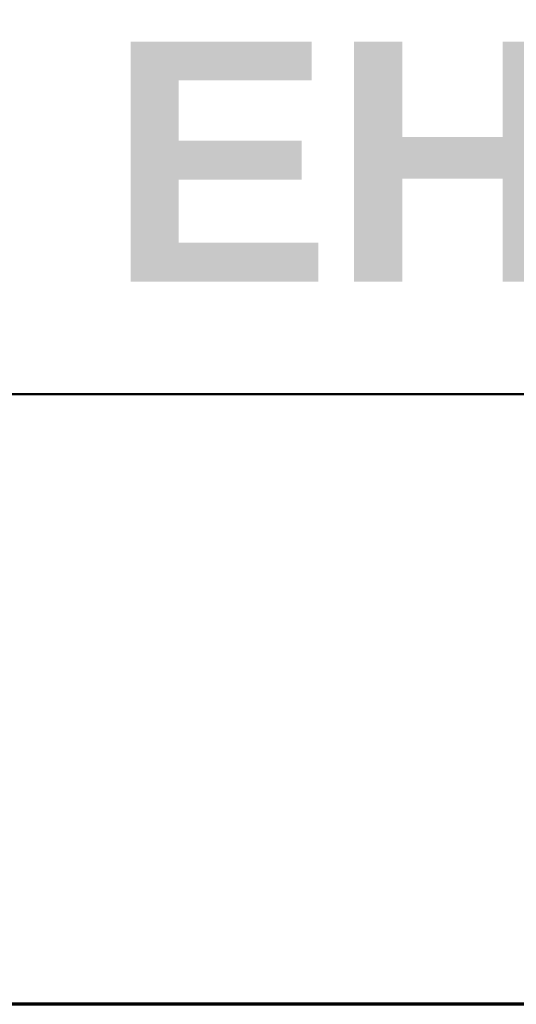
# Model space of a CAD drawing. Header units: inches. Extents: x 0.1 to 16.9, y 0.4 to 10.6.
# Tile 20 of 25: x 14.1 to 14.6, y 0.6 to 1.6. Entities that reach past the tile are written whole.
import ezdxf

# ---------------------------------------------------------------- set-up
doc = ezdxf.new("R2010")
doc.units = ezdxf.units.IN
doc.header["$MEASUREMENT"] = 0
doc.layers.add('Border (ANSI)', color=7, linetype='Continuous', lineweight=70)
doc.layers.add('Title (ANSI)', color=7, linetype='Continuous', lineweight=50)
doc.styles.add('Text Style107', font='arialbd.ttf')
doc.styles.add('Text Style109', font='arialbd.ttf')
doc.styles.add('Text Style47', font='ARIALN.TTF')
doc.styles.add('Text Style50', font='arial.ttf')
doc.styles.add('Text Style55', font='arial.ttf')
doc.styles.add('Text Style59', font='arial.ttf')

# ---------------------------------------------------------------- blocks, each defined once
blk = doc.blocks.new('Borders Default Border')
at = {"layer": 'Border (ANSI)', "flags": 128}
blk.add_lwpolyline([(0.38, 0.62), (0.38, 10.38), (16.62, 10.38), (16.62, 0.62), (0.38, 0.62)], dxfattribs=at)
blk = doc.blocks.new('Title Blocks ICD TITLE BLOCK MM CUSTOMER')
at = {"layer": 'Title (ANSI)'}
for p, q in [((7.26633, 7.80222), (11.26137, 7.80222)), ((11.26137, 7.19206), (3.26137, 7.19206))]:
    blk.add_line(p, q, dxfattribs=at)
for tag, p, height, style in [('<TITLE_1>_001', (3.62626, 8.33746), 0.09, 'Text Style50'), ('DESIGNER_001', (8.77913, 8.32936), 0.09, 'Text Style50'), ('<DRAWN_DATE>_001', (10.56064, 8.32936), 0.09, 'Text Style50'), ('<PART_NUMBER>_001', (8.81795, 7.91472), 0.24, 'Text Style109'), ('Sheet_Size_001', (7.36508, 7.90552), 0.13, 'Text Style55'), ('<REVISION_NUMBER>_001', (10.77172, 7.85278), 0.18, 'Text Style107'), ('Sheet_Number_001', (10.80007, 7.2619), 0.08, 'Text Style59'), ('Number_of_sheets_001', (11.09697, 7.2619), 0.08, 'Text Style59'), ('COPYRIGHT_YEAR_001', (4.6229, 7.27065), 0.07, 'Text Style47'), ('<SCALE>_001', (9.82544, 7.2503), 0.08, 'Text Style59')]:
    blk.add_attdef(tag, p, '', height=height, dxfattribs=dict(at, style=style))

msp = doc.modelspace()

# ---------------------------------------------------------------- block references
msp.add_blockref('Borders Default Border', (0, 0))
ref = msp.add_blockref('Title Blocks ICD TITLE BLOCK MM CUSTOMER', (5.35863, -6.57206))
ref.add_attrib('<PART_NUMBER>_001', 'EHD2_', (14.17658, 1.34266), dxfattribs={"layer": 'Title (ANSI)', "height": 0.24, "style": 'Text Style109'})

doc.saveas('drawing.dxf')
